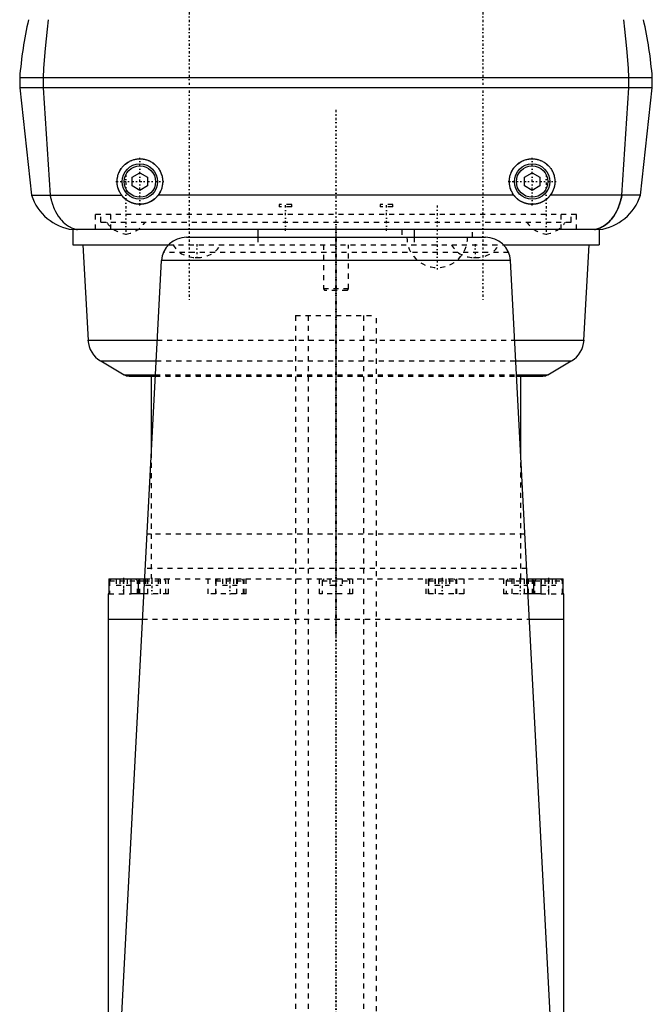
# Model space of a CAD drawing. Extents: x -88 to 88, y -510 to 213.
# Tile 4 of 6: x -63 to 63, y -315 to -121. Entities that reach past the tile are written whole.
import ezdxf

# ---------------------------------------------------------------- set-up
doc = ezdxf.new("R2010")
doc.units = 0
doc.linetypes.add('CENTER', pattern=[1.5, 0.45, -0.5, 0.05, -0.5])
doc.linetypes.add('DASHED', pattern=[2, 1, -1])
for name, color, linetype in [('AM_0', 7, 'CONTINUOUS'), ('AM_3', 7, 'DASHED'), ('AM_7', 7, 'CENTER')]:
    doc.layers.add(name, color=color, linetype=linetype)

msp = doc.modelspace()

# ---------------------------------------------------------------- linework, layer by layer
at = {"layer": 'AM_0', "color": 7, "linetype": 'CONTINUOUS'}
for p, q in [((-62.5, -132), (-62.5, -134)), ((62.5, -132), (-62.5, -132)), ((-57.87, -132), (-57.87, -134)), ((57.87, -134), (57.87, -132)), ((62.5, -134), (62.5, -132)), ((-62.5, -134), (-60.15, -155.2)), ((62.5, -134), (-62.5, -134)), ((-57.87, -134), (-56.49, -155.2)), ((56.49, -155.2), (57.87, -134)), ((60.15, -155.2), (62.5, -134)), ((-40.25, -151.63), (-38.75, -150.77)), ((-40.25, -153.37), (-40.25, -151.63)), ((-38.75, -150.77), (-37.25, -151.63)), ((-37.25, -151.63), (-37.25, -153.37)), ((37.25, -151.63), (38.75, -150.77)), ((37.25, -153.37), (37.25, -151.63)), ((38.75, -150.77), (40.25, -151.63)), ((40.25, -151.63), (40.25, -153.37)), ((-38.75, -154.23), (-40.25, -153.37)), ((-37.25, -153.37), (-38.75, -154.23)), ((38.75, -154.23), (37.25, -153.37)), ((40.25, -153.37), (38.75, -154.23)), ((-60.15, -155.2), (-42.35, -155.2)), ((35.15, -155.2), (-35.15, -155.2)), ((60.15, -155.2), (42.35, -155.2)), ((52, -162), (-52, -162)), ((-52, -162), (-52, -165)), ((-15.43, -162), (-15.43, -163.5)), ((15.43, -162), (15.43, -163.5)), ((52, -162), (52, -165)), ((-52, -165), (-33.12, -165)), ((-50, -165), (-49, -183.85)), ((-29.53, -163.5), (29.53, -163.5)), ((33.12, -165), (52, -165)), ((49, -183.85), (50, -165)), ((-44.1, -350.55), (-34.5, -168.1)), ((34.5, -168.1), (-34.5, -168.1)), ((44.1, -350.55), (34.5, -168.1)), ((-49, -183.85), (-35.36, -183.85)), ((35.36, -183.85), (49, -183.85)), ((-46.5, -187.95), (-41.85, -190.67)), ((-46.5, -187.95), (-35.56, -187.95)), ((35.56, -187.95), (46.5, -187.95)), ((41.85, -190.67), (46.5, -187.95)), ((-41.85, -190.67), (-35.73, -190.67)), ((35.73, -190.67), (41.85, -190.67)), ((-40.85, -190.95), (-35.72, -190.95)), ((-36.5, -190.95), (-36.5, -206.11)), ((35.72, -190.95), (40.85, -190.95)), ((36.5, -206.11), (36.5, -190.95)), ((-44.88, -231), (-44.88, -234)), ((-44.88, -231), (-37.81, -231)), ((-40.49, -234), (-40.49, -231)), ((-38.72, -231), (-39.12, -231.4)), ((-39.12, -231.4), (-39.12, -234)), ((-39.12, -231.4), (-37.83, -231.4)), ((37.81, -231), (44.88, -231)), ((37.83, -231.4), (39.12, -231.4)), ((39.12, -231.4), (38.72, -231)), ((39.12, -234), (39.12, -231.4)), ((40.49, -231), (40.49, -234)), ((44.88, -234), (44.88, -231)), ((-45, -234), (-45, -239)), ((-44.88, -234), (-45, -234)), ((-38.04, -234), (-40.49, -234)), ((40.49, -234), (38.04, -234)), ((45, -234), (44.88, -234)), ((45, -239), (45, -234)), ((-45, -239), (-45, -351.5)), ((-45, -239), (-38.27, -239)), ((-45, -239), (-38.27, -239)), ((38.27, -239), (45, -239)), ((45, -351.5), (45, -239))]:
    msp.add_line(p, q, dxfattribs=at)
for points in [[(-56.85, -120.5, 0), (-57.09, -122.39, 0), (-57.49, -126.2, 0), (-57.77, -130.06, 0), (-57.87, -132, 0)], [(57.87, -132, 0), (57.77, -130.06, 0), (57.49, -126.2, 0), (57.09, -122.39, 0), (56.85, -120.5, 0)], [(-42.35, -155.2, 0), (-42.4, -155.13, 0), (-42.51, -154.97, 0), (-42.61, -154.82, 0), (-42.65, -154.74, 0), (-42.7, -154.66, 0), (-42.78, -154.49, 0), (-42.86, -154.33, 0), (-42.93, -154.16, 0), (-43, -153.98, 0), (-43.06, -153.81, 0), (-43.08, -153.72, 0), (-43.11, -153.63, 0), (-43.15, -153.45, 0), (-43.18, -153.27, 0), (-43.21, -153.09, 0), (-43.23, -152.9, 0), (-43.24, -152.72, 0), (-43.25, -152.63, 0), (-43.25, -152.54, 0), (-43.25, -152.35, 0), (-43.24, -152.17, 0), (-43.23, -152.07, 0), (-43.22, -151.98, 0), (-43.2, -151.8, 0), (-43.16, -151.62, 0), (-43.14, -151.53, 0), (-43.12, -151.44, 0), (-43.08, -151.26, 0), (-43.02, -151.08, 0), (-42.96, -150.91, 0), (-42.89, -150.74, 0), (-42.82, -150.57, 0), (-42.77, -150.49, 0), (-42.73, -150.41, 0), (-42.64, -150.24, 0), (-42.55, -150.09, 0), (-42.45, -149.93, 0), (-42.34, -149.78, 0), (-42.22, -149.64, 0), (-42.16, -149.57, 0), (-42.1, -149.5, 0), (-41.98, -149.36, 0), (-41.85, -149.23, 0), (-41.71, -149.11, 0), (-41.57, -148.99, 0), (-41.42, -148.88, 0), (-41.35, -148.82, 0), (-41.27, -148.77, 0), (-41.12, -148.67, 0), (-40.96, -148.58, 0), (-40.79, -148.49, 0), (-40.63, -148.41, 0), (-40.46, -148.34, 0), (-40.37, -148.3, 0), (-40.29, -148.27, 0), (-40.11, -148.21, 0), (-39.94, -148.16, 0), (-39.76, -148.11, 0), (-39.58, -148.08, 0), (-39.39, -148.05, 0), (-39.3, -148.03, 0), (-39.21, -148.02, 0), (-39.03, -148.01, 0), (-38.84, -148, 0), (-38.75, -148, 0), (-38.66, -148, 0), (-38.47, -148.01, 0), (-38.29, -148.02, 0), (-38.2, -148.03, 0), (-38.11, -148.05, 0), (-37.92, -148.08, 0), (-37.74, -148.11, 0), (-37.56, -148.16, 0), (-37.39, -148.21, 0), (-37.21, -148.27, 0), (-37.13, -148.3, 0), (-37.04, -148.34, 0), (-36.87, -148.41, 0), (-36.71, -148.49, 0), (-36.54, -148.58, 0), (-36.38, -148.67, 0), (-36.23, -148.77, 0), (-36.15, -148.82, 0), (-36.08, -148.88, 0), (-35.93, -148.99, 0), (-35.79, -149.11, 0), (-35.65, -149.23, 0), (-35.52, -149.36, 0), (-35.4, -149.5, 0), (-35.34, -149.57, 0), (-35.28, -149.64, 0), (-35.16, -149.78, 0), (-35.05, -149.93, 0), (-34.95, -150.09, 0), (-34.86, -150.24, 0), (-34.77, -150.41, 0), (-34.73, -150.49, 0), (-34.68, -150.57, 0), (-34.61, -150.74, 0), (-34.54, -150.91, 0), (-34.48, -151.08, 0), (-34.42, -151.26, 0), (-34.38, -151.44, 0), (-34.36, -151.53, 0), (-34.34, -151.62, 0), (-34.3, -151.8, 0), (-34.28, -151.98, 0), (-34.27, -152.07, 0), (-34.26, -152.17, 0), (-34.25, -152.35, 0), (-34.25, -152.54, 0), (-34.25, -152.63, 0), (-34.26, -152.72, 0), (-34.27, -152.9, 0), (-34.29, -153.09, 0), (-34.32, -153.27, 0), (-34.35, -153.45, 0), (-34.39, -153.63, 0), (-34.42, -153.72, 0), (-34.44, -153.81, 0), (-34.5, -153.98, 0), (-34.57, -154.16, 0), (-34.64, -154.33, 0), (-34.72, -154.49, 0), (-34.8, -154.66, 0), (-34.85, -154.74, 0), (-34.89, -154.82, 0), (-34.99, -154.97, 0), (-35.1, -155.13, 0), (-35.15, -155.2, 0)], [(35.15, -155.2, 0), (35.1, -155.13, 0), (34.99, -154.97, 0), (34.89, -154.82, 0), (34.85, -154.74, 0), (34.8, -154.66, 0), (34.72, -154.49, 0), (34.64, -154.33, 0), (34.57, -154.16, 0), (34.5, -153.98, 0), (34.44, -153.81, 0), (34.42, -153.72, 0), (34.39, -153.63, 0), (34.35, -153.45, 0), (34.32, -153.27, 0), (34.29, -153.09, 0), (34.27, -152.9, 0), (34.26, -152.72, 0), (34.25, -152.63, 0), (34.25, -152.54, 0), (34.25, -152.35, 0), (34.26, -152.17, 0), (34.27, -152.07, 0), (34.28, -151.98, 0), (34.3, -151.8, 0), (34.34, -151.62, 0), (34.36, -151.53, 0), (34.38, -151.44, 0), (34.42, -151.26, 0), (34.48, -151.08, 0), (34.54, -150.91, 0), (34.61, -150.74, 0), (34.68, -150.57, 0), (34.73, -150.49, 0), (34.77, -150.41, 0), (34.86, -150.24, 0), (34.95, -150.09, 0), (35.05, -149.93, 0), (35.16, -149.78, 0), (35.28, -149.64, 0), (35.34, -149.57, 0), (35.4, -149.5, 0), (35.52, -149.36, 0), (35.65, -149.23, 0), (35.79, -149.11, 0), (35.93, -148.99, 0), (36.08, -148.88, 0), (36.15, -148.82, 0), (36.23, -148.77, 0), (36.38, -148.67, 0), (36.54, -148.58, 0), (36.71, -148.49, 0), (36.87, -148.41, 0), (37.04, -148.34, 0), (37.13, -148.3, 0), (37.21, -148.27, 0), (37.39, -148.21, 0), (37.56, -148.16, 0), (37.74, -148.11, 0), (37.92, -148.08, 0), (38.11, -148.05, 0), (38.2, -148.03, 0), (38.29, -148.02, 0), (38.47, -148.01, 0), (38.66, -148, 0), (38.75, -148, 0), (38.84, -148, 0), (39.03, -148.01, 0), (39.21, -148.02, 0), (39.3, -148.03, 0), (39.39, -148.05, 0), (39.58, -148.08, 0), (39.76, -148.11, 0), (39.94, -148.16, 0), (40.11, -148.21, 0), (40.29, -148.27, 0), (40.37, -148.3, 0), (40.46, -148.34, 0), (40.63, -148.41, 0), (40.79, -148.49, 0), (40.96, -148.58, 0), (41.12, -148.67, 0), (41.27, -148.77, 0), (41.35, -148.82, 0), (41.42, -148.88, 0), (41.57, -148.99, 0), (41.71, -149.11, 0), (41.85, -149.23, 0), (41.98, -149.36, 0), (42.1, -149.5, 0), (42.16, -149.57, 0), (42.22, -149.64, 0), (42.34, -149.78, 0), (42.45, -149.93, 0), (42.55, -150.09, 0), (42.64, -150.24, 0), (42.73, -150.41, 0), (42.77, -150.49, 0), (42.82, -150.57, 0), (42.89, -150.74, 0), (42.96, -150.91, 0), (43.02, -151.08, 0), (43.08, -151.26, 0), (43.12, -151.44, 0), (43.14, -151.53, 0), (43.16, -151.62, 0), (43.2, -151.8, 0), (43.22, -151.98, 0), (43.23, -152.07, 0), (43.24, -152.17, 0), (43.25, -152.35, 0), (43.25, -152.54, 0), (43.25, -152.63, 0), (43.24, -152.72, 0), (43.23, -152.9, 0), (43.21, -153.09, 0), (43.18, -153.27, 0), (43.15, -153.45, 0), (43.11, -153.63, 0), (43.08, -153.72, 0), (43.06, -153.81, 0), (43, -153.98, 0), (42.93, -154.16, 0), (42.86, -154.33, 0), (42.78, -154.49, 0), (42.7, -154.66, 0), (42.65, -154.74, 0), (42.61, -154.82, 0), (42.51, -154.97, 0), (42.4, -155.13, 0), (42.35, -155.2, 0)], [(-56.49, -155.2, 0), (-56.48, -155.25, 0), (-56.46, -155.36, 0), (-56.43, -155.47, 0), (-56.42, -155.52, 0), (-56.41, -155.58, 0), (-56.39, -155.68, 0), (-56.36, -155.79, 0), (-56.34, -155.89, 0), (-56.31, -156, 0), (-56.28, -156.1, 0), (-56.27, -156.15, 0), (-56.26, -156.2, 0), (-56.23, -156.3, 0), (-56.2, -156.4, 0), (-56.17, -156.5, 0), (-56.14, -156.6, 0), (-56.11, -156.7, 0), (-56.09, -156.75, 0), (-56.08, -156.8, 0), (-56.04, -156.9, 0), (-56.01, -157, 0), (-56, -157.04, 0), (-55.98, -157.09, 0), (-55.94, -157.19, 0), (-55.91, -157.28, 0), (-55.89, -157.33, 0), (-55.87, -157.38, 0), (-55.84, -157.47, 0), (-55.8, -157.56, 0), (-55.67, -157.88, 0), (-55.42, -158.4, 0), (-55.16, -158.88, 0), (-54.88, -159.33, 0), (-54.58, -159.75, 0), (-54.42, -159.95, 0), (-54.26, -160.14, 0), (-53.93, -160.49, 0), (-53.58, -160.8, 0), (-53.22, -161.08, 0), (-52.85, -161.32, 0), (-52.47, -161.53, 0), (-52.28, -161.62, 0), (-52.08, -161.71, 0), (-51.68, -161.85, 0), (-51.27, -161.96, 0), (-51.06, -162, 0)], [(-35.15, -155.2, 0), (-35.17, -155.23, 0), (-35.22, -155.29, 0), (-35.27, -155.35, 0), (-35.29, -155.38, 0), (-35.32, -155.41, 0), (-35.37, -155.47, 0), (-35.42, -155.52, 0), (-35.47, -155.58, 0), (-35.52, -155.63, 0), (-35.57, -155.68, 0), (-35.59, -155.71, 0), (-35.62, -155.73, 0), (-35.67, -155.79, 0), (-35.73, -155.84, 0), (-35.79, -155.89, 0), (-35.84, -155.93, 0), (-35.9, -155.98, 0), (-35.93, -156.01, 0), (-35.96, -156.03, 0), (-36.02, -156.08, 0), (-36.08, -156.12, 0), (-36.11, -156.15, 0), (-36.14, -156.17, 0), (-36.21, -156.21, 0), (-36.27, -156.26, 0), (-36.3, -156.28, 0), (-36.34, -156.3, 0), (-36.4, -156.34, 0), (-36.47, -156.38, 0), (-36.54, -156.42, 0), (-36.61, -156.46, 0), (-36.67, -156.49, 0), (-36.71, -156.51, 0), (-36.74, -156.53, 0), (-36.82, -156.56, 0), (-36.89, -156.6, 0), (-36.96, -156.63, 0), (-37.03, -156.66, 0), (-37.1, -156.69, 0), (-37.14, -156.7, 0), (-37.18, -156.72, 0), (-37.25, -156.74, 0), (-37.33, -156.77, 0), (-37.4, -156.79, 0), (-37.48, -156.82, 0), (-37.56, -156.84, 0), (-37.59, -156.85, 0), (-37.63, -156.86, 0), (-37.71, -156.88, 0), (-37.79, -156.9, 0), (-37.86, -156.91, 0), (-37.94, -156.93, 0), (-38.02, -156.94, 0), (-38.06, -156.95, 0), (-38.09, -156.95, 0), (-38.17, -156.96, 0), (-38.25, -156.97, 0), (-38.33, -156.98, 0), (-38.4, -156.99, 0), (-38.48, -156.99, 0), (-38.52, -156.99, 0), (-38.56, -157, 0), (-38.64, -157, 0), (-38.71, -157, 0), (-38.75, -157, 0), (-38.79, -157, 0), (-38.86, -157, 0), (-38.94, -157, 0), (-38.98, -156.99, 0), (-39.02, -156.99, 0), (-39.1, -156.99, 0), (-39.17, -156.98, 0), (-39.25, -156.97, 0), (-39.33, -156.96, 0), (-39.41, -156.95, 0), (-39.44, -156.95, 0), (-39.48, -156.94, 0), (-39.56, -156.93, 0), (-39.64, -156.91, 0), (-39.71, -156.9, 0), (-39.79, -156.88, 0), (-39.87, -156.86, 0), (-39.91, -156.85, 0), (-39.94, -156.84, 0), (-40.02, -156.82, 0), (-40.1, -156.79, 0), (-40.17, -156.77, 0), (-40.25, -156.74, 0), (-40.32, -156.72, 0), (-40.36, -156.7, 0), (-40.4, -156.69, 0), (-40.47, -156.66, 0), (-40.54, -156.63, 0), (-40.61, -156.6, 0), (-40.68, -156.56, 0), (-40.76, -156.53, 0), (-40.79, -156.51, 0), (-40.83, -156.49, 0), (-40.89, -156.46, 0), (-40.96, -156.42, 0), (-41.03, -156.38, 0), (-41.1, -156.34, 0), (-41.16, -156.3, 0), (-41.2, -156.28, 0), (-41.23, -156.26, 0), (-41.29, -156.21, 0), (-41.36, -156.17, 0), (-41.39, -156.15, 0), (-41.42, -156.12, 0), (-41.48, -156.08, 0), (-41.54, -156.03, 0), (-41.57, -156.01, 0), (-41.6, -155.98, 0), (-41.66, -155.93, 0), (-41.71, -155.89, 0), (-41.77, -155.84, 0), (-41.83, -155.79, 0), (-41.88, -155.73, 0), (-41.91, -155.71, 0), (-41.93, -155.68, 0), (-41.98, -155.63, 0), (-42.03, -155.58, 0), (-42.08, -155.52, 0), (-42.13, -155.47, 0), (-42.18, -155.41, 0), (-42.21, -155.38, 0), (-42.23, -155.35, 0), (-42.28, -155.29, 0), (-42.33, -155.23, 0), (-42.35, -155.2, 0)], [(42.35, -155.2, 0), (42.33, -155.23, 0), (42.28, -155.29, 0), (42.23, -155.35, 0), (42.21, -155.38, 0), (42.18, -155.41, 0), (42.13, -155.47, 0), (42.08, -155.52, 0), (42.03, -155.58, 0), (41.98, -155.63, 0), (41.93, -155.68, 0), (41.91, -155.71, 0), (41.88, -155.73, 0), (41.83, -155.79, 0), (41.77, -155.84, 0), (41.71, -155.89, 0), (41.66, -155.93, 0), (41.6, -155.98, 0), (41.57, -156.01, 0), (41.54, -156.03, 0), (41.48, -156.08, 0), (41.42, -156.12, 0), (41.39, -156.15, 0), (41.36, -156.17, 0), (41.29, -156.21, 0), (41.23, -156.26, 0), (41.2, -156.28, 0), (41.16, -156.3, 0), (41.1, -156.34, 0), (41.03, -156.38, 0), (40.96, -156.42, 0), (40.89, -156.46, 0), (40.83, -156.49, 0), (40.79, -156.51, 0), (40.76, -156.53, 0), (40.68, -156.56, 0), (40.61, -156.6, 0), (40.54, -156.63, 0), (40.47, -156.66, 0), (40.4, -156.69, 0), (40.36, -156.7, 0), (40.32, -156.72, 0), (40.25, -156.74, 0), (40.17, -156.77, 0), (40.1, -156.79, 0), (40.02, -156.82, 0), (39.94, -156.84, 0), (39.91, -156.85, 0), (39.87, -156.86, 0), (39.79, -156.88, 0), (39.71, -156.9, 0), (39.64, -156.91, 0), (39.56, -156.93, 0), (39.48, -156.94, 0), (39.44, -156.95, 0), (39.41, -156.95, 0), (39.33, -156.96, 0), (39.25, -156.97, 0), (39.17, -156.98, 0), (39.1, -156.99, 0), (39.02, -156.99, 0), (38.98, -156.99, 0), (38.94, -157, 0), (38.86, -157, 0), (38.79, -157, 0), (38.75, -157, 0), (38.71, -157, 0), (38.64, -157, 0), (38.56, -157, 0), (38.52, -156.99, 0), (38.48, -156.99, 0), (38.4, -156.99, 0), (38.33, -156.98, 0), (38.25, -156.97, 0), (38.17, -156.96, 0), (38.09, -156.95, 0), (38.06, -156.95, 0), (38.02, -156.94, 0), (37.94, -156.93, 0), (37.86, -156.91, 0), (37.79, -156.9, 0), (37.71, -156.88, 0), (37.63, -156.86, 0), (37.59, -156.85, 0), (37.56, -156.84, 0), (37.48, -156.82, 0), (37.4, -156.79, 0), (37.33, -156.77, 0), (37.25, -156.74, 0), (37.18, -156.72, 0), (37.14, -156.7, 0), (37.1, -156.69, 0), (37.03, -156.66, 0), (36.96, -156.63, 0), (36.89, -156.6, 0), (36.82, -156.56, 0), (36.74, -156.53, 0), (36.71, -156.51, 0), (36.67, -156.49, 0), (36.61, -156.46, 0), (36.54, -156.42, 0), (36.47, -156.38, 0), (36.4, -156.34, 0), (36.34, -156.3, 0), (36.3, -156.28, 0), (36.27, -156.26, 0), (36.21, -156.21, 0), (36.14, -156.17, 0), (36.11, -156.15, 0), (36.08, -156.12, 0), (36.02, -156.08, 0), (35.96, -156.03, 0), (35.93, -156.01, 0), (35.9, -155.98, 0), (35.84, -155.93, 0), (35.79, -155.89, 0), (35.73, -155.84, 0), (35.67, -155.79, 0), (35.62, -155.73, 0), (35.59, -155.71, 0), (35.57, -155.68, 0), (35.52, -155.63, 0), (35.47, -155.58, 0), (35.42, -155.52, 0), (35.37, -155.47, 0), (35.32, -155.41, 0), (35.29, -155.38, 0), (35.27, -155.35, 0), (35.22, -155.29, 0), (35.17, -155.23, 0), (35.15, -155.2, 0)], [(51.06, -162, 0), (51.27, -161.96, 0), (51.68, -161.85, 0), (52.08, -161.71, 0), (52.28, -161.62, 0), (52.47, -161.53, 0), (52.85, -161.32, 0), (53.22, -161.08, 0), (53.58, -160.8, 0), (53.93, -160.49, 0), (54.26, -160.14, 0), (54.42, -159.95, 0), (54.58, -159.75, 0), (54.88, -159.34, 0), (55.16, -158.88, 0), (55.42, -158.4, 0), (55.67, -157.88, 0), (55.8, -157.56, 0), (55.84, -157.47, 0), (55.87, -157.38, 0), (55.89, -157.33, 0), (55.91, -157.28, 0), (55.94, -157.19, 0), (55.98, -157.09, 0), (56, -157.04, 0), (56.01, -157, 0), (56.04, -156.9, 0), (56.08, -156.8, 0), (56.09, -156.75, 0), (56.11, -156.7, 0), (56.14, -156.6, 0), (56.17, -156.5, 0), (56.2, -156.4, 0), (56.23, -156.3, 0), (56.26, -156.2, 0), (56.27, -156.15, 0), (56.28, -156.1, 0), (56.31, -156, 0), (56.34, -155.89, 0), (56.36, -155.79, 0), (56.39, -155.68, 0), (56.41, -155.58, 0), (56.42, -155.52, 0), (56.43, -155.47, 0), (56.46, -155.36, 0), (56.48, -155.25, 0), (56.49, -155.2, 0)]]:
    msp.add_polyline3d(points, dxfattribs=at)
for centre, radius in [((-38.75, -152.5), 3.5), ((-38.75, -152.5), 3.1), ((38.75, -152.5), 3.5), ((38.75, -152.5), 3.1)]:
    msp.add_circle(centre, radius, dxfattribs=at)
for centre, radius, start, end in [((12.3, -137.5), 75, 166.8997, 175.7952), ((-12.3, -137.5), 75, 4.2048, 13.1003), ((-50.65, -152.09), 10, 198.1062, 262.2135), ((50.65, -152.09), 10, 277.7865, 341.8938), ((-29.52, -168.5), 5, 90.1836, 175.4117), ((29.52, -168.5), 5, 4.5883, 89.8164), ((-44.01, -183.62), 5, 182.674, 240.072), ((44.01, -183.62), 5, 299.928, 357.326), ((-40.82, -188.95), 2, 239.0251, 269.1598), ((40.82, -188.95), 2, 270.8402, 300.9749)]:
    msp.add_arc(centre, radius, start, end, dxfattribs=at)
at = {"layer": 'AM_3', "color": 6, "linetype": 'DASHED'}
for p, q in [((-11.25, -157), (-11.25, -157.5)), ((-8.75, -157), (-11.25, -157)), ((-8.75, -157.5), (-11.25, -157.5)), ((-8.75, -157.5), (-8.75, -157)), ((8.75, -157), (8.75, -157.5)), ((11.25, -157), (8.75, -157)), ((11.25, -157.5), (8.75, -157.5)), ((11.25, -157.5), (11.25, -157)), ((-47.5, -162), (-47.5, -159)), ((47.5, -159), (-47.5, -159)), ((-46.5, -160.5), (-46.5, -159)), ((-44.5, -162), (-44.5, -159)), ((44.5, -162), (44.5, -159)), ((46.5, -160.5), (46.5, -159)), ((47.5, -162), (47.5, -159)), ((-46.5, -160.5), (46.5, -160.5)), ((13, -162), (13, -163.5)), ((27, -163.5), (27, -162)), ((-33.12, -165), (33.12, -165)), ((-15.43, -163.5), (-15.43, -165)), ((-2.5, -165), (-2.5, -173.7)), ((2.5, -173.7), (2.5, -165)), ((15.43, -163.5), (15.43, -165)), ((34.1, -166.5), (-34.1, -166.5)), ((-27.86, -167.51), (-27.14, -167.51)), ((27.14, -167.51), (27.86, -167.51)), ((-2.5, -173.7), (-2.2, -174)), ((2.5, -173.7), (-2.5, -173.7)), ((2.2, -174), (-2.2, -174)), ((2.2, -174), (2.5, -173.7)), ((-8, -179), (-8, -464)), ((-8, -179), (8, -179)), ((-8, -179), (0, -179)), ((-5.5, -179), (-5.5, -494)), ((5.5, -494), (5.5, -179)), ((8, -450.5), (8, -179)), ((-35.36, -183.85), (35.36, -183.85)), ((-35.56, -187.95), (35.56, -187.95)), ((-35.73, -190.67), (35.73, -190.67)), ((-35.72, -190.95), (35.72, -190.95)), ((-36.5, -206.11), (-36.5, -231)), ((36.5, -231), (36.5, -206.11)), ((37.35, -222.2), (-37.35, -222.2)), ((37.7, -229), (-37.7, -229)), ((-44.35, -231), (-44.75, -231.4)), ((-44.75, -231.4), (-44.75, -234)), ((-44.75, -231.4), (-39.25, -231.4)), ((-43.44, -231), (-43.44, -232.3)), ((-42.72, -231), (-42.72, -232.3)), ((-42, -231), (-42, -234)), ((-41.28, -231), (-41.28, -232.3)), ((-40.56, -231), (-40.56, -232.3)), ((-39.25, -231.4), (-39.65, -231)), ((-39.25, -234), (-39.25, -231.4)), ((-38.75, -234), (-38.75, -231)), ((-38, -231), (-38, -234)), ((-37.83, -231.4), (-33.62, -231.4)), ((-37.81, -231), (38.72, -231)), ((-37.62, -231), (-37.62, -232.3)), ((-37.24, -231), (-37.24, -234)), ((-36.37, -231), (-36.37, -232.3)), ((-35.12, -231), (-35.12, -232.3)), ((-34.75, -231), (-34.75, -234)), ((-33.62, -231.4), (-34.02, -231)), ((-33.62, -234), (-33.62, -231.4)), ((-33.12, -234), (-33.12, -231)), ((-25.26, -234), (-25.26, -231)), ((-23.81, -231), (-23.81, -234)), ((-23.35, -231), (-23.75, -231.4)), ((-23.75, -231.4), (-23.75, -234)), ((-23.75, -231.4), (-18.25, -231.4)), ((-22.44, -231), (-22.44, -232.3)), ((-21.72, -231), (-21.72, -232.3)), ((-20.28, -231), (-20.28, -232.3)), ((-19.63, -231), (-19.63, -234)), ((-19.56, -231), (-19.56, -232.3)), ((-18.25, -231.4), (-18.65, -231)), ((-18.25, -234), (-18.25, -231.4)), ((-18.19, -231), (-18.19, -234)), ((-17.75, -234), (-17.75, -231)), ((-3.25, -234), (-3.25, -231)), ((-2.35, -231), (-2.75, -231.4)), ((-2.75, -231.4), (-2.75, -234)), ((-2.75, -231.4), (2.75, -231.4)), ((-1.25, -231), (-1.25, -232.3)), ((0, -231), (0, -232.3)), ((1.25, -231), (1.25, -232.3)), ((2.75, -231.4), (2.35, -231)), ((2.75, -234), (2.75, -231.4)), ((3.25, -231), (3.25, -234)), ((17.75, -231), (17.75, -234)), ((18.19, -231), (18.19, -234)), ((18.65, -231), (18.25, -231.4)), ((18.25, -231.4), (18.25, -234)), ((18.25, -231.4), (23.75, -231.4)), ((19.56, -231), (19.56, -232.3)), ((19.63, -234), (19.63, -231)), ((20.28, -231), (20.28, -232.3)), ((21.72, -231), (21.72, -232.3)), ((22.44, -231), (22.44, -232.3)), ((23.75, -231.4), (23.35, -231)), ((23.75, -234), (23.75, -231.4)), ((23.81, -231), (23.81, -234)), ((25.26, -231), (25.26, -234)), ((33.12, -231), (33.12, -234)), ((34.02, -231), (33.62, -231.4)), ((33.62, -231.4), (33.62, -234)), ((33.62, -231.4), (37.83, -231.4)), ((34.75, -231), (34.75, -234)), ((35.12, -231), (35.12, -232.3)), ((36.37, -231), (36.37, -232.3)), ((37.24, -234), (37.24, -231)), ((37.62, -231), (37.62, -232.3)), ((38, -231), (38, -234)), ((38.75, -231), (38.75, -234)), ((39.65, -231), (39.25, -231.4)), ((39.25, -231.4), (39.25, -234)), ((39.25, -231.4), (44.75, -231.4)), ((40.56, -231), (40.56, -232.3)), ((41.28, -231), (41.28, -232.3)), ((42, -231), (42, -234)), ((42.72, -231), (42.72, -232.3)), ((43.44, -231), (43.44, -232.3)), ((44.75, -231.4), (44.35, -231)), ((44.75, -234), (44.75, -231.4)), ((-43.44, -232.3), (-40.56, -232.3)), ((-37.62, -232.3), (-35.12, -232.3)), ((-22.44, -232.3), (-19.56, -232.3)), ((-1.25, -232.3), (1.25, -232.3)), ((19.56, -232.3), (22.44, -232.3)), ((35.12, -232.3), (37.62, -232.3)), ((40.56, -232.3), (43.44, -232.3)), ((-44.88, -234), (-40.49, -234)), ((-33.12, -234), (-38.04, -234)), ((-17.75, -234), (-25.26, -234)), ((3.25, -234), (-3.25, -234)), ((25.26, -234), (17.75, -234)), ((38.04, -234), (33.12, -234)), ((40.49, -234), (44.88, -234)), ((-38.27, -239), (38.27, -239)), ((-38.27, -239), (0, -239))]:
    msp.add_line(p, q, dxfattribs=at)
msp.add_polyline3d([(56.49, -155.2, 0), (56.48, -155.25, 0), (56.46, -155.36, 0), (56.43, -155.47, 0), (56.42, -155.52, 0), (56.41, -155.58, 0), (56.39, -155.68, 0), (56.36, -155.79, 0), (56.34, -155.89, 0), (56.31, -156, 0), (56.28, -156.1, 0), (56.27, -156.15, 0), (56.26, -156.2, 0), (56.23, -156.3, 0), (56.2, -156.4, 0), (56.17, -156.5, 0), (56.14, -156.6, 0), (56.11, -156.7, 0), (56.09, -156.75, 0), (56.08, -156.8, 0), (56.04, -156.9, 0), (56.01, -157, 0), (56, -157.04, 0), (55.98, -157.09, 0), (55.94, -157.19, 0), (55.91, -157.28, 0), (55.89, -157.33, 0), (55.87, -157.38, 0), (55.84, -157.47, 0), (55.8, -157.56, 0), (55.67, -157.88, 0), (55.42, -158.4, 0), (55.16, -158.88, 0), (54.88, -159.33, 0), (54.58, -159.75, 0), (54.42, -159.95, 0), (54.26, -160.14, 0), (53.93, -160.49, 0), (53.58, -160.8, 0), (53.22, -161.08, 0), (52.85, -161.32, 0), (52.47, -161.53, 0), (52.28, -161.62, 0), (52.08, -161.71, 0), (51.68, -161.85, 0), (51.27, -161.96, 0), (51.06, -162, 0)], dxfattribs=at)
for centre in [(-38.75, -152.5), (38.75, -152.5)]:
    msp.add_circle(centre, 4.5, dxfattribs=at)
for centre, radius, start, end in [((-40.68, -157.3), 5.66, 214.4281, 261.6499), ((-42.32, -157.3), 5.66, 278.3501, 325.5719), ((42.32, -157.3), 5.66, 214.4281, 261.6499), ((40.68, -157.3), 5.66, 278.3501, 325.5719), ((-27.86, -162.51), 5, 209.8262, 274.1554), ((-27.14, -162.51), 5, 265.8446, 330.1738), ((20, -163.5), 6, 180, 0), ((27.14, -162.51), 5, 209.8262, 274.1554), ((27.86, -162.51), 5, 265.8446, 330.1738)]:
    msp.add_arc(centre, radius, start, end, dxfattribs=at)
at = {"layer": 'AM_7', "color": 4, "linetype": 'CENTER'}
for p, q in [((-29, -88), (-29, -176)), ((29, -88), (29, -176)), ((0, -138.35), (0, -467.23)), ((-38.75, -157.22), (-38.75, -147.78)), ((38.75, -157.22), (38.75, -147.78)), ((-41.5, -151.14), (-41.5, -163.46)), ((41.5, -151.14), (41.5, -163.46)), ((-43.48, -152.5), (-34.02, -152.5)), ((34.02, -152.5), (43.48, -152.5)), ((-10, -162.25), (-10, -156.75)), ((10, -162.25), (10, -156.75)), ((20, -157.2), (20, -169.88)), ((0, -161.3), (0, -242.7)), ((0, -163.25), (0, -509.75)), ((-27.5, -164.87), (-27.5, -167.64)), ((13.7, -163.5), (26.3, -163.5)), ((27.5, -164.87), (27.5, -167.64)), ((-42, -230.85), (-42, -234.15)), ((-36.37, -230.85), (-36.37, -234.15)), ((-21, -230.85), (-21, -234.15)), ((21, -230.85), (21, -234.15)), ((36.37, -230.85), (36.37, -234.15)), ((42, -230.85), (42, -234.15))]:
    msp.add_line(p, q, dxfattribs=at)

doc.saveas('drawing.dxf')
